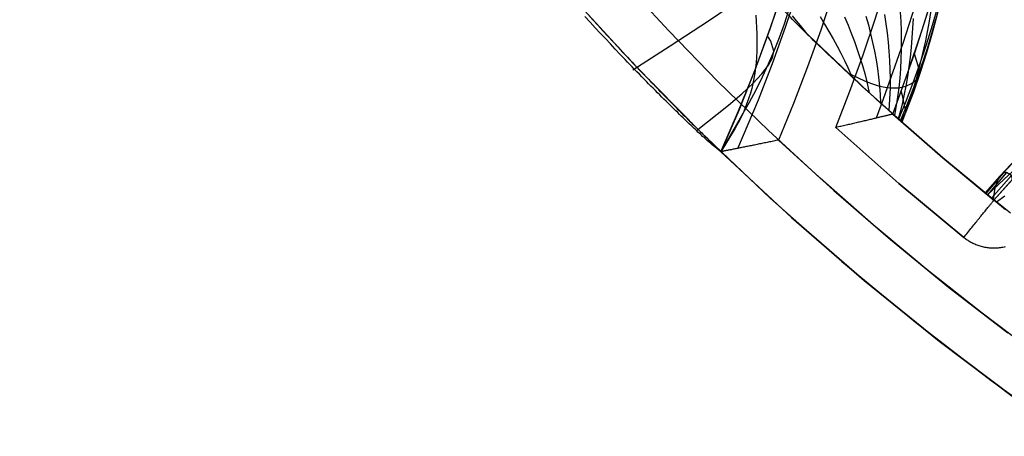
# Model space of a CAD drawing. Header units: millimetres. Extents: x -58 to 58, y -58 to 57.
# Tile 1 of 102: x -54 to -34, y -47 to -39. Entities that reach past the tile are written whole.
import ezdxf

# ---------------------------------------------------------------- set-up
doc = ezdxf.new("R2010")
doc.units = ezdxf.units.MM
doc.header["$MEASUREMENT"] = 0
doc.layers.add('Predefinito', color=5, linetype='Continuous')

msp = doc.modelspace()

# ---------------------------------------------------------------- linework, layer by layer
at = {"layer": 'Predefinito', "extrusion": (2.88321e-07, -6.82626e-07, 1)}
msp.add_lwpolyline([(-36.323, -40.631), (-36.008, -39.766), (-35.717, -38.902), (-35.451, -38.039), (-35.21, -37.177), (-34.992, -36.317), (-34.797, -35.459), (-34.625, -34.603), (-34.475, -33.75), (-34.347, -32.9), (-34.24, -32.054), (-34.155, -31.211), (-34.089, -30.373), (-34.043, -29.539), (-34.017, -28.71), (-34.009, -27.885), (-34.02, -27.066), (-34.049, -26.253), (-34.094, -25.446), (-34.157, -24.645), (-34.235, -23.85), (-34.33, -23.062), (-34.439, -22.281), (-34.563, -21.508), (-34.701, -20.741), (-34.853, -19.983), (-35.018, -19.232), (-35.196, -18.49), (-35.386, -17.755), (-35.587, -17.03), (-35.8, -16.313), (-36.257, -14.906), (-36.501, -14.215), (-36.758, -13.528), (-37.029, -12.846), (-37.313, -12.169), (-37.614, -11.499), (-37.931, -10.834), (-38.265, -10.177), (-38.619, -9.526), (-38.992, -8.883), (-39.385, -8.249), (-39.801, -7.624), (-40.238, -7.008), (-40.698, -6.403), (-41.182, -5.809), (-41.69, -5.227), (-41.954, -4.941), (-42.223, -4.658), (-42.5, -4.379), (-42.782, -4.103), (-43.071, -3.83), (-43.367, -3.562), (-43.669, -3.297), (-43.978, -3.035), (-44.293, -2.778), (-44.615, -2.524), (-45.279, -2.029), (-45.97, -1.55), (-46.689, -1.087), (-47.435, -0.642), (-48.209, -0.214), (-49.012, 0.196), (-49.843, 0.589), (-50.704, 0.965), (-51.595, 1.322), (-52.516, 1.663), (-53.468, 1.986), (-54.452, 2.291)], dxfattribs=at)
at = {"layer": 'Predefinito'}
for points in [[(-49.89, -21.938), (-49.103, -23.647), (-48.257, -25.327), (-47.354, -26.978), (-46.395, -28.596), (-45.38, -30.181), (-44.312, -31.729), (-43.19, -33.24), (-42.017, -34.711), (-40.794, -36.14), (-39.522, -37.527), (-38.203, -38.868), (-36.839, -40.164), (-35.431, -41.412), (-33.98, -42.61)], [(-33.304, -45.641), (-34.468, -44.768), (-35.612, -43.864), (-36.733, -42.929), (-37.831, -41.965), (-38.904, -40.972), (-39.952, -39.952), (-40.972, -38.904), (-41.965, -37.831), (-42.929, -36.733), (-43.864, -35.612), (-44.768, -34.468), (-45.641, -33.304), (-46.482, -32.12), (-47.29, -30.917), (-48.066, -29.698), (-48.807, -28.462), (-49.515, -27.213), (-50.188, -25.95), (-50.827, -24.676), (-51.43, -23.391), (-51.999, -22.098)], [(-39.891, -41.412), (-39.523, -40.561), (-39.183, -39.711), (-38.869, -38.861), (-38.582, -38.013), (-38.321, -37.165), (-38.086, -36.32), (-37.875, -35.477), (-37.689, -34.636), (-37.527, -33.797), (-37.387, -32.962), (-37.271, -32.129), (-37.176, -31.3), (-37.104, -30.475), (-37.052, -29.654), (-37.021, -28.837), (-37.009, -28.025), (-37.017, -27.217), (-37.044, -26.415), (-37.089, -25.619), (-37.152, -24.828), (-37.232, -24.043), (-37.329, -23.265), (-37.442, -22.494)], [(-39.891, -41.412), (-39.523, -40.561), (-39.183, -39.711), (-38.869, -38.861), (-38.582, -38.013), (-38.321, -37.165), (-38.086, -36.32), (-37.875, -35.477), (-37.689, -34.636), (-37.527, -33.797), (-37.387, -32.962), (-37.271, -32.129), (-37.176, -31.3), (-37.104, -30.475), (-37.052, -29.654), (-37.021, -28.837), (-37.009, -28.025), (-37.017, -27.217), (-37.044, -26.415), (-37.089, -25.619), (-37.152, -24.828), (-37.232, -24.043), (-37.329, -23.265), (-37.442, -22.494)], [(-36.371, -22.891), (-36.266, -23.692), (-36.179, -24.494), (-36.11, -25.298), (-36.058, -26.102), (-36.025, -26.907), (-36.01, -27.714), (-36.014, -28.522), (-36.036, -29.33), (-36.078, -30.141), (-36.139, -30.952), (-36.244, -31.968), (-36.321, -32.576), (-36.441, -33.383), (-36.581, -34.184), (-36.74, -34.981), (-36.917, -35.772), (-37.114, -36.558), (-37.33, -37.34), (-37.565, -38.116), (-37.819, -38.887), (-38.092, -39.653), (-38.384, -40.414), (-38.695, -41.17)], [(-37.505, -40.91), (-37.213, -40.158), (-36.939, -39.401), (-36.682, -38.638), (-36.444, -37.87), (-36.223, -37.097), (-36.021, -36.318), (-35.837, -35.534), (-35.67, -34.744), (-35.488, -33.75), (-35.393, -33.151), (-35.283, -32.352), (-35.192, -31.553), (-35.119, -30.755), (-35.065, -29.956), (-35.029, -29.158), (-35.011, -28.36), (-35.011, -27.562), (-35.029, -26.764), (-35.064, -25.966), (-35.117, -25.169), (-35.186, -24.371), (-35.273, -23.574), (-35.377, -22.777)], [(-36.323, -40.631), (-36.007, -39.767), (-35.717, -38.903), (-35.451, -38.039), (-35.21, -37.178), (-34.992, -36.317), (-34.797, -35.459), (-34.625, -34.603), (-34.475, -33.75), (-34.347, -32.901), (-34.24, -32.054), (-34.154, -31.212), (-34.089, -30.373), (-34.043, -29.539), (-34.017, -28.71), (-34.009, -27.886), (-34.02, -27.067), (-34.048, -26.253), (-34.094, -25.446), (-34.157, -24.645), (-34.235, -23.85), (-34.329, -23.062)], [(-52.636, -23.145), (-51.806, -24.948), (-50.914, -26.722), (-49.961, -28.463), (-48.949, -30.171), (-47.878, -31.842), (-46.751, -33.476), (-45.567, -35.069), (-44.33, -36.621), (-43.039, -38.13), (-41.698, -39.592), (-40.306, -41.008), (-38.867, -42.375), (-37.381, -43.691), (-35.851, -44.955), (-34.278, -46.166), (-32.664, -47.322)], [(-36.323, -40.631), (-35.284, -41.537), (-34.222, -42.416)], [(-34.85, -43.194), (-36.195, -42.073), (-37.505, -40.91)], [(-37.505, -40.91), (-36.195, -42.073), (-34.85, -43.194)], [(-38.695, -41.17), (-37.547, -42.219), (-36.37, -43.237), (-35.166, -44.222), (-33.936, -45.173)], [(-33.758, -46.548), (-35.357, -45.345), (-36.914, -44.086), (-38.426, -42.775), (-39.891, -41.412)], [(-39.891, -41.412), (-38.426, -42.775), (-36.914, -44.086), (-35.357, -45.345), (-33.758, -46.548)], [(-33.33, -41.428), (-34.222, -42.416)], [(-33.988, -43.388), (-34.012, -43.394), (-34.037, -43.399), (-34.062, -43.403), (-34.086, -43.407), (-34.111, -43.41), (-34.136, -43.412), (-34.161, -43.414), (-34.186, -43.415), (-34.212, -43.416), (-34.237, -43.416), (-34.262, -43.415), (-34.287, -43.414), (-34.312, -43.412), (-34.336, -43.409), (-34.361, -43.406), (-34.385, -43.403), (-34.41, -43.398), (-34.434, -43.393), (-34.458, -43.388), (-34.481, -43.382), (-34.505, -43.375), (-34.528, -43.368), (-34.551, -43.36), (-34.573, -43.352), (-34.596, -43.344), (-34.617, -43.334), (-34.639, -43.325), (-34.66, -43.315), (-34.681, -43.304), (-34.701, -43.294), (-34.721, -43.282), (-34.741, -43.271), (-34.76, -43.259), (-34.779, -43.246), (-34.797, -43.234), (-34.815, -43.221), (-34.833, -43.208), (-34.85, -43.194)]]:
    msp.add_lwpolyline(points, dxfattribs=at)
at = {"layer": 'Predefinito', "extrusion": (0.329276, 0.944234, 0)}
msp.add_lwpolyline([(22.905, 320), (22.927, 320), (22.95, 319.999), (22.972, 319.998), (22.995, 319.996), (23.018, 319.994), (23.041, 319.991), (23.064, 319.987), (23.087, 319.983), (23.11, 319.979), (23.134, 319.974), (23.157, 319.968), (23.18, 319.961), (23.204, 319.954), (23.227, 319.947), (23.25, 319.939), (23.273, 319.93), (23.296, 319.92), (23.319, 319.91), (23.342, 319.9), (23.365, 319.888), (23.387, 319.876), (23.409, 319.864), (23.431, 319.851), (23.452, 319.837), (23.474, 319.823), (23.495, 319.808), (23.515, 319.792), (23.536, 319.776), (23.555, 319.76), (23.575, 319.743), (23.594, 319.725), (23.612, 319.707), (23.63, 319.689), (23.648, 319.67), (23.665, 319.65), (23.682, 319.63), (23.698, 319.61), (23.713, 319.589), (23.728, 319.568), (23.742, 319.547), (23.756, 319.526), (23.769, 319.504), (23.782, 319.482), (23.794, 319.459), (23.805, 319.437), (23.816, 319.414), (23.826, 319.391), (23.835, 319.368), (23.844, 319.345), (23.852, 319.322), (23.86, 319.298), (23.867, 319.275), (23.873, 319.252), (23.879, 319.229), (23.884, 319.205), (23.889, 319.182), (23.893, 319.159), (23.896, 319.136), (23.899, 319.113), (23.901, 319.09), (23.903, 319.067), (23.904, 319.045), (23.905, 319.022), (23.905, 319)], dxfattribs=at)
at = {"layer": 'Predefinito', "extrusion": (0.33813, 0.941099, 0)}
msp.add_lwpolyline([(21.439, 320), (21.417, 320), (21.395, 319.999), (21.372, 319.998), (21.349, 319.996), (21.326, 319.994), (21.303, 319.991), (21.28, 319.987), (21.257, 319.983), (21.234, 319.979), (21.211, 319.974), (21.187, 319.968), (21.164, 319.961), (21.141, 319.954), (21.117, 319.947), (21.094, 319.939), (21.071, 319.93), (21.048, 319.92), (21.025, 319.91), (21.002, 319.9), (20.98, 319.888), (20.958, 319.876), (20.935, 319.864), (20.914, 319.851), (20.892, 319.837), (20.871, 319.823), (20.85, 319.808), (20.829, 319.792), (20.809, 319.776), (20.789, 319.76), (20.77, 319.743), (20.751, 319.725), (20.732, 319.707), (20.714, 319.689), (20.696, 319.67), (20.679, 319.65), (20.663, 319.63), (20.647, 319.61), (20.631, 319.589), (20.616, 319.568), (20.602, 319.547), (20.588, 319.526), (20.575, 319.504), (20.563, 319.482), (20.551, 319.459), (20.54, 319.437), (20.529, 319.414), (20.519, 319.391), (20.509, 319.368), (20.501, 319.345), (20.492, 319.322), (20.485, 319.298), (20.478, 319.275), (20.471, 319.252), (20.466, 319.229), (20.46, 319.205), (20.456, 319.182), (20.452, 319.159), (20.448, 319.136), (20.446, 319.113), (20.443, 319.09), (20.441, 319.067), (20.44, 319.045), (20.439, 319.022), (20.439, 319)], dxfattribs=at)
at = {"layer": 'Predefinito', "extrusion": (0.374393, 0.92727, 0)}
msp.add_lwpolyline([(20.461, 320), (20.483, 320), (20.505, 319.999), (20.528, 319.998), (20.551, 319.996), (20.574, 319.994), (20.597, 319.991), (20.62, 319.987), (20.643, 319.983), (20.666, 319.979), (20.689, 319.974), (20.713, 319.968), (20.736, 319.961), (20.759, 319.954), (20.783, 319.947), (20.806, 319.939), (20.829, 319.93), (20.852, 319.92), (20.875, 319.91), (20.898, 319.9), (20.92, 319.888), (20.943, 319.876), (20.965, 319.864), (20.987, 319.851), (21.008, 319.837), (21.029, 319.823), (21.05, 319.808), (21.071, 319.792), (21.091, 319.776), (21.111, 319.76), (21.13, 319.743), (21.149, 319.725), (21.168, 319.707), (21.186, 319.689), (21.204, 319.67), (21.221, 319.65), (21.237, 319.63), (21.253, 319.61), (21.269, 319.589), (21.284, 319.568), (21.298, 319.547), (21.312, 319.526), (21.325, 319.504), (21.337, 319.482), (21.349, 319.459), (21.36, 319.437), (21.371, 319.414), (21.381, 319.391), (21.391, 319.368), (21.4, 319.345), (21.408, 319.322), (21.415, 319.298), (21.422, 319.275), (21.429, 319.252), (21.434, 319.229), (21.44, 319.205), (21.444, 319.182), (21.448, 319.159), (21.452, 319.136), (21.455, 319.113), (21.457, 319.09), (21.459, 319.067), (21.46, 319.045), (21.461, 319.022), (21.461, 319)], dxfattribs=at)
at = {"layer": 'Predefinito', "extrusion": (0.348892, 0.937163, 0)}
msp.add_lwpolyline([(20.864, 320), (20.842, 320), (20.819, 319.999), (20.797, 319.998), (20.774, 319.996), (20.751, 319.994), (20.728, 319.991), (20.705, 319.987), (20.682, 319.983), (20.659, 319.979), (20.635, 319.974), (20.612, 319.968), (20.589, 319.961), (20.565, 319.954), (20.542, 319.947), (20.519, 319.939), (20.496, 319.93), (20.473, 319.92), (20.45, 319.91), (20.427, 319.9), (20.405, 319.888), (20.382, 319.876), (20.36, 319.864), (20.338, 319.851), (20.317, 319.837), (20.295, 319.823), (20.274, 319.808), (20.254, 319.792), (20.234, 319.776), (20.214, 319.76), (20.194, 319.743), (20.175, 319.725), (20.157, 319.707), (20.139, 319.689), (20.121, 319.67), (20.104, 319.65), (20.087, 319.63), (20.071, 319.61), (20.056, 319.589), (20.041, 319.568), (20.027, 319.547), (20.013, 319.526), (20, 319.504), (19.987, 319.482), (19.976, 319.459), (19.964, 319.437), (19.954, 319.414), (19.943, 319.391), (19.934, 319.368), (19.925, 319.345), (19.917, 319.322), (19.909, 319.298), (19.902, 319.275), (19.896, 319.252), (19.89, 319.229), (19.885, 319.205), (19.88, 319.182), (19.876, 319.159), (19.873, 319.136), (19.87, 319.113), (19.868, 319.09), (19.866, 319.067), (19.865, 319.045), (19.864, 319.022), (19.864, 319)], dxfattribs=at)
at = {"layer": 'Predefinito', "extrusion": (0.35944, 0.933168, 0)}
msp.add_lwpolyline([(20.29, 320), (20.267, 320), (20.244, 319.999), (20.221, 319.998), (20.198, 319.996), (20.174, 319.993), (20.15, 319.99), (20.127, 319.987), (20.103, 319.982), (20.079, 319.977), (20.055, 319.972), (20.031, 319.966), (20.007, 319.959), (19.983, 319.951), (19.959, 319.943), (19.935, 319.935), (19.911, 319.925), (19.887, 319.915), (19.864, 319.904), (19.84, 319.893), (19.817, 319.881), (19.794, 319.868), (19.772, 319.855), (19.75, 319.841), (19.728, 319.827), (19.706, 319.811), (19.685, 319.796), (19.664, 319.779), (19.643, 319.762), (19.623, 319.745), (19.603, 319.727), (19.584, 319.708), (19.566, 319.689)], dxfattribs=at)
at = {"layer": 'Predefinito', "extrusion": (1, 0, -8.28303e-08)}
msp.add_lwpolyline([(-40.631, 60.007), (-40.631, 319)], dxfattribs=at)
at = {"layer": 'Predefinito', "extrusion": (-9.54543e-06, 8.10839e-06, 1)}
msp.add_lwpolyline([(-34.219, -42.419), (-35.281, -41.54), (-36.32, -40.634)], dxfattribs=at)
at = {"layer": 'Predefinito', "extrusion": (0.39632, 0.918113, 0)}
msp.add_lwpolyline([(19.495, 319.958), (19.514, 319.952), (19.533, 319.946), (19.551, 319.939), (19.57, 319.932), (19.589, 319.925), (19.607, 319.917), (19.626, 319.909), (19.644, 319.9), (19.662, 319.891), (19.68, 319.882), (19.698, 319.872), (19.716, 319.862), (19.733, 319.851), (19.751, 319.84), (19.768, 319.829), (19.785, 319.817), (19.802, 319.805), (19.818, 319.793), (19.835, 319.78), (19.851, 319.767), (19.867, 319.753), (19.882, 319.739), (19.897, 319.725), (19.912, 319.711), (19.927, 319.696), (19.941, 319.681), (19.955, 319.665), (19.969, 319.65), (19.982, 319.634), (19.995, 319.618), (20.008, 319.601), (20.02, 319.584), (20.032, 319.567), (20.044, 319.55), (20.055, 319.533), (20.066, 319.516), (20.076, 319.498), (20.086, 319.48), (20.096, 319.462), (20.105, 319.444), (20.114, 319.426), (20.122, 319.407), (20.13, 319.389), (20.138, 319.37), (20.145, 319.352), (20.152, 319.333), (20.158, 319.314), (20.164, 319.296), (20.17, 319.277), (20.175, 319.258), (20.18, 319.239), (20.184, 319.221), (20.188, 319.202), (20.192, 319.183), (20.195, 319.164), (20.198, 319.146), (20.201, 319.127), (20.203, 319.109), (20.205, 319.09), (20.206, 319.072), (20.207, 319.054), (20.208, 319.036), (20.209, 319.018), (20.209, 319)], dxfattribs=at)
at = {"layer": 'Predefinito', "extrusion": (0, 1, 0)}
for points in [[(39.891, 319), (39.891, 60)], [(39.891, 60), (39.891, 34.875)]]:
    msp.add_lwpolyline(points, dxfattribs=at)
at = {"layer": 'Predefinito', "extrusion": (0.407117, 0.913376, 0)}
msp.add_lwpolyline([(19.439, 319.505), (19.448, 319.49), (19.456, 319.474), (19.472, 319.444), (19.487, 319.412), (19.501, 319.381), (19.513, 319.349), (19.525, 319.317), (19.535, 319.285), (19.544, 319.253), (19.552, 319.22), (19.558, 319.188), (19.564, 319.156), (19.568, 319.125), (19.572, 319.093), (19.574, 319.062), (19.576, 319.031), (19.576, 319)], dxfattribs=at)
at = {"layer": 'Predefinito', "extrusion": (0.778276, -0.627923, 0)}
msp.add_lwpolyline([(-55.5, 320), (-55.466, 319.999), (-55.432, 319.998), (-55.398, 319.995), (-55.364, 319.991), (-55.33, 319.985), (-55.297, 319.979), (-55.263, 319.972), (-55.23, 319.963), (-55.197, 319.953), (-55.165, 319.942), (-55.133, 319.93), (-55.102, 319.917), (-55.071, 319.903), (-55.04, 319.888), (-55.01, 319.872), (-54.98, 319.854), (-54.952, 319.836), (-54.923, 319.817), (-54.896, 319.797), (-54.869, 319.776), (-54.843, 319.754), (-54.817, 319.731), (-54.793, 319.707), (-54.769, 319.683), (-54.746, 319.657), (-54.724, 319.631), (-54.703, 319.604), (-54.683, 319.577), (-54.664, 319.548), (-54.646, 319.52), (-54.628, 319.49), (-54.612, 319.46), (-54.597, 319.43), (-54.583, 319.398), (-54.57, 319.367), (-54.558, 319.335), (-54.547, 319.303), (-54.537, 319.27), (-54.528, 319.237), (-54.521, 319.203), (-54.515, 319.17), (-54.509, 319.136), (-54.505, 319.102), (-54.502, 319.068), (-54.501, 319.034), (-54.5, 319)], dxfattribs=at)
at = {"layer": 'Predefinito', "extrusion": (0, 1, -4.27418e-08)}
msp.add_lwpolyline([(34.222, 60.008), (34.222, 319)], dxfattribs=at)
at = {"layer": 'Predefinito', "extrusion": (0.659926, 0.751331, 0)}
msp.add_lwpolyline([(-2.28, 319), (-2.28, 319.022), (-2.281, 319.045), (-2.282, 319.067), (-2.284, 319.09), (-2.286, 319.113), (-2.289, 319.136), (-2.292, 319.159), (-2.296, 319.182), (-2.301, 319.205), (-2.306, 319.229), (-2.312, 319.252), (-2.318, 319.275), (-2.325, 319.299), (-2.333, 319.322), (-2.341, 319.345), (-2.35, 319.368), (-2.359, 319.391), (-2.369, 319.414), (-2.38, 319.437), (-2.391, 319.459), (-2.403, 319.482), (-2.416, 319.504), (-2.429, 319.526), (-2.443, 319.547), (-2.457, 319.569), (-2.472, 319.589), (-2.487, 319.61), (-2.503, 319.63), (-2.52, 319.65), (-2.537, 319.67), (-2.554, 319.689), (-2.572, 319.707), (-2.591, 319.725), (-2.61, 319.743), (-2.629, 319.76), (-2.649, 319.776), (-2.669, 319.792), (-2.69, 319.808), (-2.711, 319.823), (-2.732, 319.837), (-2.754, 319.851), (-2.776, 319.864), (-2.798, 319.876), (-2.82, 319.888), (-2.843, 319.9), (-2.866, 319.91), (-2.888, 319.92), (-2.911, 319.93), (-2.935, 319.939), (-2.958, 319.947), (-2.981, 319.954), (-3.004, 319.961), (-3.028, 319.968), (-3.051, 319.974), (-3.074, 319.979), (-3.098, 319.983), (-3.121, 319.987), (-3.144, 319.991), (-3.167, 319.994), (-3.19, 319.996), (-3.212, 319.998), (-3.235, 319.999), (-3.257, 320), (-3.28, 320)], dxfattribs=at)
at = {"layer": 'Predefinito', "extrusion": (1, 0, 0)}
for points in [[(-43.416, 320), (-43.381, 319.999), (-43.346, 319.998), (-43.312, 319.995), (-43.277, 319.99), (-43.242, 319.985), (-43.208, 319.978), (-43.174, 319.97), (-43.14, 319.961), (-43.107, 319.951), (-43.074, 319.94), (-43.041, 319.927), (-43.009, 319.914), (-42.978, 319.899), (-42.947, 319.883), (-42.916, 319.866), (-42.886, 319.848), (-42.857, 319.829), (-42.828, 319.809), (-42.8, 319.788), (-42.773, 319.766), (-42.747, 319.743), (-42.721, 319.719), (-42.697, 319.695), (-42.673, 319.669), (-42.65, 319.643), (-42.628, 319.616), (-42.607, 319.588), (-42.587, 319.559), (-42.568, 319.53), (-42.55, 319.5), (-42.533, 319.47), (-42.517, 319.438), (-42.503, 319.407), (-42.489, 319.375), (-42.476, 319.342), (-42.465, 319.309), (-42.455, 319.276), (-42.446, 319.242), (-42.438, 319.208), (-42.431, 319.174), (-42.426, 319.139), (-42.422, 319.105), (-42.418, 319.07), (-42.417, 319.035), (-42.416, 319)], [(-42.416, 319), (-42.416, 319)]]:
    msp.add_lwpolyline(points, dxfattribs=at)
at = {"layer": 'Predefinito'}
for points in [[(-36.323, -40.631, 60.007), (-36.146, -40.154, 60.01), (-35.875, -39.38, 60.012), (-35.621, -38.6, 60.012), (-35.386, -37.814, 60.011), (-35.169, -37.023, 60.009), (-34.97, -36.227, 60.007), (-34.79, -35.426, 60.006), (-34.628, -34.622, 60.005), (-34.485, -33.813, 60.004), (-34.361, -33.002, 60.004), (-34.256, -32.188, 60.004), (-34.169, -31.373, 60.004), (-34.102, -30.556, 60.004), (-34.052, -29.739, 60.004), (-34.022, -28.921, 60.003), (-34.01, -28.103, 60.003), (-34.015, -27.286, 60.003), (-34.039, -26.469, 60.002), (-34.081, -25.654, 60.002), (-34.14, -24.841, 60.002), (-34.216, -24.03, 60.002), (-34.309, -23.222, 60.002), (-34.419, -22.416, 60.002)], [(-39.54, -41.343, 319.707), (-39.113, -40.333, 319.707), (-38.821, -39.584, 319.707), (-38.547, -38.827, 319.707), (-38.291, -38.062, 319.707), (-38.053, -37.29, 319.707), (-37.833, -36.51, 319.707), (-37.633, -35.722, 319.707), (-37.451, -34.925, 319.707), (-37.288, -34.121, 319.707), (-37.145, -33.308, 319.707), (-37.022, -32.486, 319.707), (-36.92, -31.656, 319.707), (-36.838, -30.823, 319.707), (-36.777, -29.992, 319.707), (-36.738, -29.162, 319.707), (-36.718, -28.333, 319.707), (-36.719, -27.506, 319.707), (-36.74, -26.679, 319.707), (-36.781, -25.854, 319.707), (-36.841, -25.029, 319.707), (-36.92, -24.205, 319.707), (-37.018, -23.383, 319.707), (-37.135, -22.561, 319.707)], [(-34.645, -22.912, 319.707), (-34.543, -23.73, 319.707), (-34.459, -24.548, 319.707), (-34.393, -25.367, 319.707), (-34.345, -26.186, 319.707), (-34.315, -27.005, 319.707), (-34.302, -27.824, 319.707), (-34.309, -28.644, 319.707), (-34.333, -29.464, 319.707), (-34.377, -30.285, 319.707), (-34.439, -31.105, 319.707), (-34.521, -31.926, 319.707), (-34.622, -32.747, 319.707), (-34.775, -33.774, 319.707), (-34.883, -34.388, 319.707), (-35.042, -35.202, 319.707), (-35.219, -36.008, 319.707), (-35.415, -36.808, 319.707), (-35.63, -37.601, 319.707), (-35.862, -38.387, 319.707), (-36.112, -39.166, 319.707), (-36.519, -40.322, 319.707), (-36.668, -40.715, 319.707)], [(-37.292, -23.107, 60), (-37.198, -23.893, 60), (-37.121, -24.685, 60), (-37.06, -25.484, 60), (-37.017, -26.288, 60), (-36.993, -27.098, 60), (-36.987, -27.913, 60), (-37, -28.733, 60), (-37.033, -29.557, 60), (-37.087, -30.386, 60), (-37.162, -31.219, 60), (-37.258, -32.055, 60), (-37.376, -32.895, 60), (-37.517, -33.737, 60), (-37.681, -34.583, 60), (-37.868, -35.431, 60), (-38.08, -36.281, 60), (-38.317, -37.133, 60), (-38.579, -37.987, 60), (-38.867, -38.842, 60), (-39.181, -39.698, 60), (-39.522, -40.555, 60), (-39.891, -41.412, 60)], [(-41.72, -39.711, 30.436), (-40.948, -39.217, 32.805), (-40.306, -38.796, 35), (-40.007, -38.595, 36.125), (-39.724, -38.401, 37.269), (-39.461, -38.215, 38.432), (-39.218, -38.038, 39.613), (-38.997, -37.87, 40.813), (-38.799, -37.712, 42.029), (-38.624, -37.563, 43.26), (-38.473, -37.424, 44.505), (-38.345, -37.295, 45.762), (-38.241, -37.176, 47.03), (-38.162, -37.068, 48.307), (-38.107, -36.97, 49.591), (-38.076, -36.882, 50.881), (-38.065, -36.805, 52.176), (-38.084, -36.68, 54.778), (-38.145, -36.541, 60)], [(-35.385, -38.387, 52.791), (-35.503, -38.791, 52.893), (-35.631, -39.195, 52.999), (-35.767, -39.599, 53.108), (-35.913, -40.001, 53.22), (-36.068, -40.402, 53.333), (-36.206, -40.736, 53.428)], [(-35.504, -38.291, 45.185), (-35.569, -38.701, 45.382), (-35.646, -39.11, 45.591), (-35.738, -39.519, 45.81), (-35.845, -39.928, 46.038), (-35.905, -40.133, 46.154), (-35.97, -40.338, 46.272), (-36.039, -40.542, 46.392), (-36.134, -40.8, 46.545)], [(-39.891, -41.412, 34.875), (-39.974, -41.348, 34.235), (-40.02, -41.311, 33.917), (-40.046, -41.29, 33.76), (-40.073, -41.267, 33.603), (-40.103, -41.242, 33.448), (-40.135, -41.214, 33.294), (-40.17, -41.183, 33.141), (-40.208, -41.15, 32.989), (-40.249, -41.113, 32.84), (-40.271, -41.093, 32.766), (-40.293, -41.072, 32.692), (-40.317, -41.05, 32.619), (-40.342, -41.027, 32.546), (-40.368, -41.003, 32.474), (-40.394, -40.978, 32.402), (-40.422, -40.952, 32.332), (-40.451, -40.926, 32.262), (-40.48, -40.898, 32.193), (-40.511, -40.869, 32.125), (-40.542, -40.839, 32.057), (-40.575, -40.808, 31.99), (-40.608, -40.776, 31.923), (-40.643, -40.743, 31.858), (-40.678, -40.709, 31.793), (-40.714, -40.674, 31.729), (-40.751, -40.638, 31.665), (-40.789, -40.601, 31.603), (-40.827, -40.564, 31.542), (-40.867, -40.525, 31.481), (-40.907, -40.486, 31.421), (-40.948, -40.446, 31.363), (-40.989, -40.405, 31.305), (-41.031, -40.363, 31.248), (-41.074, -40.32, 31.193), (-41.118, -40.277, 31.138), (-41.162, -40.233, 31.085), (-41.207, -40.188, 31.033), (-41.252, -40.143, 30.982), (-41.298, -40.096, 30.932), (-41.345, -40.049, 30.884), (-41.392, -40.002, 30.836), (-41.439, -39.954, 30.79), (-41.487, -39.905, 30.746), (-41.536, -39.855, 30.702), (-41.584, -39.805, 30.661), (-41.634, -39.755, 30.62), (-41.683, -39.704, 30.581), (-41.732, -39.653, 30.544), (-41.782, -39.602, 30.509), (-41.831, -39.55, 30.475), (-41.881, -39.498, 30.442), (-41.932, -39.445, 30.41), (-41.982, -39.392, 30.38), (-42.084, -39.284, 30.323), (-42.187, -39.175, 30.272), (-42.291, -39.064, 30.224), (-42.396, -38.952, 30.181), (-42.501, -38.838, 30.143), (-42.607, -38.724, 30.108), (-42.714, -38.608, 30.077)], [(-42.658, -38.554, 30.166), (-42.552, -38.671, 30.198), (-42.447, -38.787, 30.235), (-42.343, -38.901, 30.275), (-42.239, -39.014, 30.32), (-42.136, -39.125, 30.369), (-42.033, -39.235, 30.422), (-41.932, -39.343, 30.48), (-41.832, -39.45, 30.544), (-41.783, -39.503, 30.577), (-41.733, -39.555, 30.612), (-41.684, -39.606, 30.648), (-41.636, -39.657, 30.686), (-41.587, -39.709, 30.726), (-41.538, -39.76, 30.767), (-41.49, -39.81, 30.809), (-41.442, -39.86, 30.853), (-41.394, -39.909, 30.899), (-41.347, -39.958, 30.945), (-41.301, -40.006, 30.993), (-41.255, -40.053, 31.042), (-41.209, -40.1, 31.093), (-41.165, -40.146, 31.144), (-41.12, -40.191, 31.197), (-41.077, -40.236, 31.251), (-41.034, -40.28, 31.306), (-40.991, -40.323, 31.362), (-40.95, -40.365, 31.419), (-40.909, -40.407, 31.477), (-40.868, -40.447, 31.536), (-40.829, -40.487, 31.596), (-40.79, -40.526, 31.657), (-40.752, -40.565, 31.719), (-40.715, -40.602, 31.782), (-40.679, -40.638, 31.846), (-40.643, -40.674, 31.91), (-40.609, -40.708, 31.975), (-40.575, -40.742, 32.041), (-40.542, -40.775, 32.108), (-40.51, -40.806, 32.176), (-40.479, -40.837, 32.244), (-40.45, -40.867, 32.313), (-40.421, -40.895, 32.382), (-40.393, -40.923, 32.452), (-40.366, -40.949, 32.522), (-40.34, -40.975, 32.594), (-40.315, -41, 32.667), (-40.291, -41.023, 32.74), (-40.268, -41.046, 32.813), (-40.225, -41.088, 32.962), (-40.186, -41.127, 33.112), (-40.15, -41.163, 33.263), (-40.116, -41.195, 33.416), (-40.086, -41.225, 33.571), (-40.058, -41.252, 33.727), (-40.032, -41.277, 33.883), (-40.009, -41.299, 34.041), (-39.966, -41.341, 34.359), (-39.891, -41.412, 35)], [(-38.486, -38.477, 50.119), (-38.581, -38.765, 50.243), (-38.682, -39.047, 50.371), (-38.792, -39.323, 50.504), (-38.91, -39.597, 50.641), (-39.037, -39.866, 50.782), (-39.169, -40.131, 50.926), (-39.307, -40.392, 51.071), (-39.891, -41.412, 51.667)], [(-39.166, -38.577, 39.947), (-39.157, -38.707, 40.039), (-39.151, -38.835, 40.134), (-39.147, -38.962, 40.233), (-39.145, -39.086, 40.334), (-39.145, -39.208, 40.439), (-39.148, -39.328, 40.546), (-39.153, -39.446, 40.656), (-39.162, -39.561, 40.768), (-39.173, -39.673, 40.882), (-39.187, -39.783, 40.998), (-39.205, -39.89, 41.116), (-39.226, -39.995, 41.236), (-39.25, -40.098, 41.359), (-39.278, -40.198, 41.484), (-39.309, -40.295, 41.61), (-39.343, -40.39, 41.737), (-39.379, -40.483, 41.866), (-39.418, -40.574, 41.996), (-39.502, -40.75, 42.258), (-39.593, -40.921, 42.524), (-39.891, -41.412, 43.333)], [(-38.078, -38.991, 31.608), (-38.19, -38.882, 31.406), (-38.247, -38.825, 31.305), (-38.308, -38.765, 31.204), (-38.371, -38.703, 31.102), (-38.437, -38.638, 31.001)], [(-38.078, -38.991, 31.608), (-38.157, -38.893, 31.488), (-38.237, -38.794, 31.371), (-38.319, -38.693, 31.257), (-38.403, -38.59, 31.146)], [(-37.831, -38.606, 32.767), (-37.738, -38.763, 32.918), (-37.648, -38.917, 33.074), (-37.562, -39.069, 33.236), (-37.48, -39.22, 33.403), (-37.402, -39.369, 33.575), (-37.327, -39.517, 33.753), (-37.256, -39.665, 33.935), (-37.17, -39.857, 34.18)], [(-37.323, -38.612, 34.437), (-37.252, -38.783, 34.585), (-37.185, -38.952, 34.739), (-37.121, -39.121, 34.897), (-37.061, -39.289, 35.061), (-37.005, -39.456, 35.23), (-36.953, -39.623, 35.403), (-36.906, -39.79, 35.581), (-36.863, -39.958, 35.763), (-36.813, -40.187, 36.016)], [(-36.879, -38.599, 36.15), (-36.83, -38.781, 36.293), (-36.785, -38.963, 36.442), (-36.743, -39.144, 36.596), (-36.705, -39.324, 36.754), (-36.671, -39.504, 36.917), (-36.642, -39.685, 37.084), (-36.617, -39.866, 37.255), (-36.598, -40.048, 37.43), (-36.584, -40.225, 37.602), (-36.576, -40.404, 37.777)], [(-36.495, -38.565, 37.9), (-36.467, -38.756, 38.037), (-36.442, -38.946, 38.179), (-36.42, -39.136, 38.326), (-36.403, -39.325, 38.476), (-36.39, -39.515, 38.631), (-36.381, -39.705, 38.789), (-36.378, -39.895, 38.952), (-36.379, -40.086, 39.117), (-36.389, -40.32, 39.323), (-36.408, -40.555, 39.532)], [(-36.168, -38.512, 39.685), (-36.158, -38.709, 39.814), (-36.151, -38.905, 39.947), (-36.148, -39.101, 40.085), (-36.149, -39.297, 40.226), (-36.155, -39.493, 40.371), (-36.164, -39.689, 40.519), (-36.179, -39.885, 40.67), (-36.199, -40.083, 40.825), (-36.237, -40.371, 41.055), (-36.289, -40.661, 41.29)], [(-35.374, -38.458, 50.943), (-35.488, -38.866, 51.072), (-35.612, -39.273, 51.206), (-35.748, -39.68, 51.345), (-35.894, -40.087, 51.487), (-36.052, -40.491, 51.631), (-36.169, -40.769, 51.732)], [(-35.397, -38.538, 49.082), (-35.504, -38.948, 49.238), (-35.622, -39.358, 49.401), (-35.752, -39.767, 49.57), (-35.896, -40.177, 49.743), (-36.053, -40.583, 49.92), (-36.141, -40.794, 50.013)], [(-35.902, -38.646, 41.617), (-35.911, -38.847, 41.74), (-35.924, -39.047, 41.867), (-35.941, -39.247, 41.997), (-35.962, -39.447, 42.131), (-35.987, -39.648, 42.268), (-36.017, -39.848, 42.407), (-36.051, -40.049, 42.549), (-36.085, -40.22, 42.671), (-36.122, -40.391, 42.795), (-36.163, -40.562, 42.92), (-36.209, -40.732, 43.047)], [(-40.407, -40.981, 32.271), (-39.731, -40.445, 36.8), (-39.458, -40.212, 38.999), (-39.226, -39.995, 41.236), (-39.041, -39.797, 43.511), (-38.906, -39.618, 45.819), (-38.823, -39.46, 48.152), (-38.792, -39.323, 50.504), (-38.855, -39.116, 55.242), (-38.922, -39.009, 60)], [(-36.323, -40.631, 60.007), (-36.134, -40.799, 49.36), (-36.142, -40.793, 45.807), (-36.178, -40.761, 44.033), (-36.241, -40.704, 42.259), (-36.338, -40.618, 40.485), (-36.403, -40.56, 39.597), (-36.48, -40.49, 38.71), (-36.571, -40.408, 37.823), (-36.679, -40.31, 36.935), (-36.808, -40.192, 36.048), (-36.881, -40.125, 35.604), (-36.962, -40.051, 35.16), (-37.05, -39.969, 34.716), (-37.149, -39.877, 34.272), (-37.258, -39.775, 33.828), (-37.318, -39.719, 33.606), (-37.381, -39.66, 33.384), (-37.448, -39.597, 33.162), (-37.52, -39.528, 32.94), (-37.597, -39.455, 32.718), (-37.679, -39.377, 32.496), (-37.768, -39.291, 32.274), (-37.864, -39.199, 32.052), (-37.966, -39.1, 31.83), (-38.02, -39.047, 31.719), (-38.078, -38.991, 31.608)], [(-37.248, -39.784, 33.866), (-37.19, -39.812, 34.122), (-37.017, -39.892, 34.939), (-36.863, -39.958, 35.763), (-36.724, -40.01, 36.594), (-36.598, -40.048, 37.43), (-36.483, -40.073, 38.271), (-36.379, -40.086, 39.117), (-36.199, -40.083, 40.825), (-36.051, -40.049, 42.549), (-35.934, -39.996, 44.287), (-35.845, -39.928, 46.038), (-35.752, -39.767, 49.57), (-35.875, -39.38, 60.012)], [(-36.147, -40.788, 45.433), (-36.053, -40.583, 49.92), (-36.12, -40.248, 56.7), (-36.146, -40.154, 60.01)], [(-36.323, -40.631, 319), (-36.323, -40.631, 319.028), (-36.325, -40.632, 319.056), (-36.327, -40.632, 319.083), (-36.33, -40.633, 319.111), (-36.334, -40.634, 319.138), (-36.339, -40.635, 319.165), (-36.345, -40.637, 319.191), (-36.351, -40.638, 319.218), (-36.358, -40.64, 319.244), (-36.366, -40.642, 319.269), (-36.375, -40.644, 319.295), (-36.385, -40.646, 319.32), (-36.395, -40.649, 319.345), (-36.406, -40.652, 319.369), (-36.418, -40.654, 319.393), (-36.43, -40.657, 319.417), (-36.443, -40.661, 319.441), (-36.457, -40.664, 319.464), (-36.472, -40.667, 319.486), (-36.487, -40.671, 319.509), (-36.502, -40.675, 319.53), (-36.519, -40.679, 319.552), (-36.535, -40.683, 319.573), (-36.553, -40.687, 319.593), (-36.571, -40.691, 319.613), (-36.589, -40.696, 319.633), (-36.608, -40.7, 319.652), (-36.627, -40.705, 319.671), (-36.647, -40.71, 319.689), (-36.668, -40.715, 319.706), (-36.688, -40.72, 319.724), (-36.709, -40.725, 319.74), (-36.731, -40.73, 319.756), (-36.753, -40.735, 319.772), (-36.775, -40.74, 319.787), (-36.797, -40.746, 319.802), (-36.82, -40.751, 319.816), (-36.843, -40.756, 319.829), (-36.866, -40.762, 319.842), (-36.89, -40.768, 319.855), (-36.914, -40.773, 319.866), (-36.938, -40.779, 319.878), (-36.962, -40.785, 319.889), (-36.986, -40.79, 319.899), (-37.011, -40.796, 319.909), (-37.036, -40.802, 319.918), (-37.061, -40.808, 319.927), (-37.086, -40.814, 319.935), (-37.111, -40.82, 319.943), (-37.137, -40.826, 319.951), (-37.163, -40.832, 319.957), (-37.188, -40.838, 319.964), (-37.214, -40.844, 319.97), (-37.24, -40.85, 319.975), (-37.266, -40.856, 319.98), (-37.293, -40.862, 319.984), (-37.319, -40.868, 319.988), (-37.345, -40.874, 319.991), (-37.372, -40.88, 319.994), (-37.398, -40.886, 319.996), (-37.425, -40.892, 319.998), (-37.451, -40.898, 319.999), (-37.478, -40.904, 320), (-37.505, -40.91, 320)], [(-38.695, -41.17, 320), (-38.721, -41.176, 320), (-38.748, -41.181, 319.999), (-38.775, -41.187, 319.998), (-38.801, -41.193, 319.996), (-38.828, -41.198, 319.994), (-38.855, -41.204, 319.991), (-38.881, -41.209, 319.988), (-38.908, -41.215, 319.984), (-38.934, -41.22, 319.98), (-38.96, -41.226, 319.975), (-38.987, -41.231, 319.97), (-39.013, -41.236, 319.964), (-39.039, -41.242, 319.958), (-39.065, -41.247, 319.951), (-39.091, -41.252, 319.944), (-39.116, -41.258, 319.936), (-39.142, -41.263, 319.928), (-39.167, -41.268, 319.919), (-39.192, -41.273, 319.91), (-39.217, -41.278, 319.9), (-39.242, -41.283, 319.889), (-39.266, -41.288, 319.879), (-39.291, -41.293, 319.867), (-39.315, -41.298, 319.855), (-39.338, -41.303, 319.843), (-39.362, -41.307, 319.83), (-39.385, -41.312, 319.816), (-39.408, -41.317, 319.802), (-39.431, -41.321, 319.788), (-39.454, -41.326, 319.773), (-39.476, -41.33, 319.757), (-39.498, -41.335, 319.741), (-39.519, -41.339, 319.724), (-39.54, -41.343, 319.707), (-39.561, -41.347, 319.689), (-39.581, -41.351, 319.671), (-39.601, -41.355, 319.652), (-39.62, -41.359, 319.633), (-39.639, -41.362, 319.614), (-39.657, -41.366, 319.594), (-39.675, -41.37, 319.573), (-39.692, -41.373, 319.552), (-39.708, -41.376, 319.531), (-39.724, -41.379, 319.509), (-39.74, -41.382, 319.487), (-39.754, -41.385, 319.464), (-39.768, -41.388, 319.441), (-39.782, -41.39, 319.417), (-39.794, -41.393, 319.394), (-39.806, -41.395, 319.37), (-39.818, -41.397, 319.345), (-39.828, -41.4, 319.32), (-39.838, -41.401, 319.295), (-39.847, -41.403, 319.27), (-39.855, -41.405, 319.244), (-39.862, -41.406, 319.218), (-39.869, -41.407, 319.191), (-39.875, -41.409, 319.165), (-39.88, -41.41, 319.138), (-39.884, -41.41, 319.111), (-39.887, -41.411, 319.083), (-39.889, -41.411, 319.056), (-39.891, -41.412, 319.028), (-39.891, -41.412, 319)], [(-33.7, -41.49, 49.807), (-34.063, -41.882, 50.034), (-34.401, -42.269, 50.256)], [(-33.666, -41.463, 50.75), (-34.028, -41.858, 50.956), (-34.39, -42.277, 51.171)], [(-33.732, -41.532, 48.866), (-34.097, -41.919, 49.115), (-34.407, -42.266, 49.335)], [(-33.486, -41.596, 60.006), (-34.222, -42.416, 60.008)], [(-33.543, -41.659, 319), (-34.222, -42.416, 319)], [(-33.961, -41.845, 52.795), (-34.357, -42.305, 52.982)], [(-33.833, -41.819, 45.172), (-34.02, -41.987, 45.335), (-34.355, -42.308, 45.638)], [(-33.859, -41.903, 56.442), (-34.271, -42.375, 56.537)], [(-33.834, -41.979, 60.007), (-33.859, -41.903, 56.442), (-33.961, -41.845, 52.795), (-34.028, -41.858, 50.956), (-34.097, -41.919, 49.115), (-34.158, -42.022, 47.294), (-34.205, -42.161, 45.501), (-34.238, -42.403, 42.995)], [(-33.878, -42.691, 38.969), (-34.018, -42.58, 40.207), (-34.13, -42.49, 41.445), (-34.219, -42.418, 42.684), (-34.288, -42.362, 43.923), (-34.339, -42.321, 45.162), (-34.398, -42.274, 47.634), (-34.403, -42.269, 50.107), (-34.222, -42.416, 60.008)], [(-33.994, -42.337, 41.744), (-34.167, -42.46, 41.924)]]:
    msp.add_polyline3d(points, dxfattribs=at)

doc.saveas('drawing.dxf')
